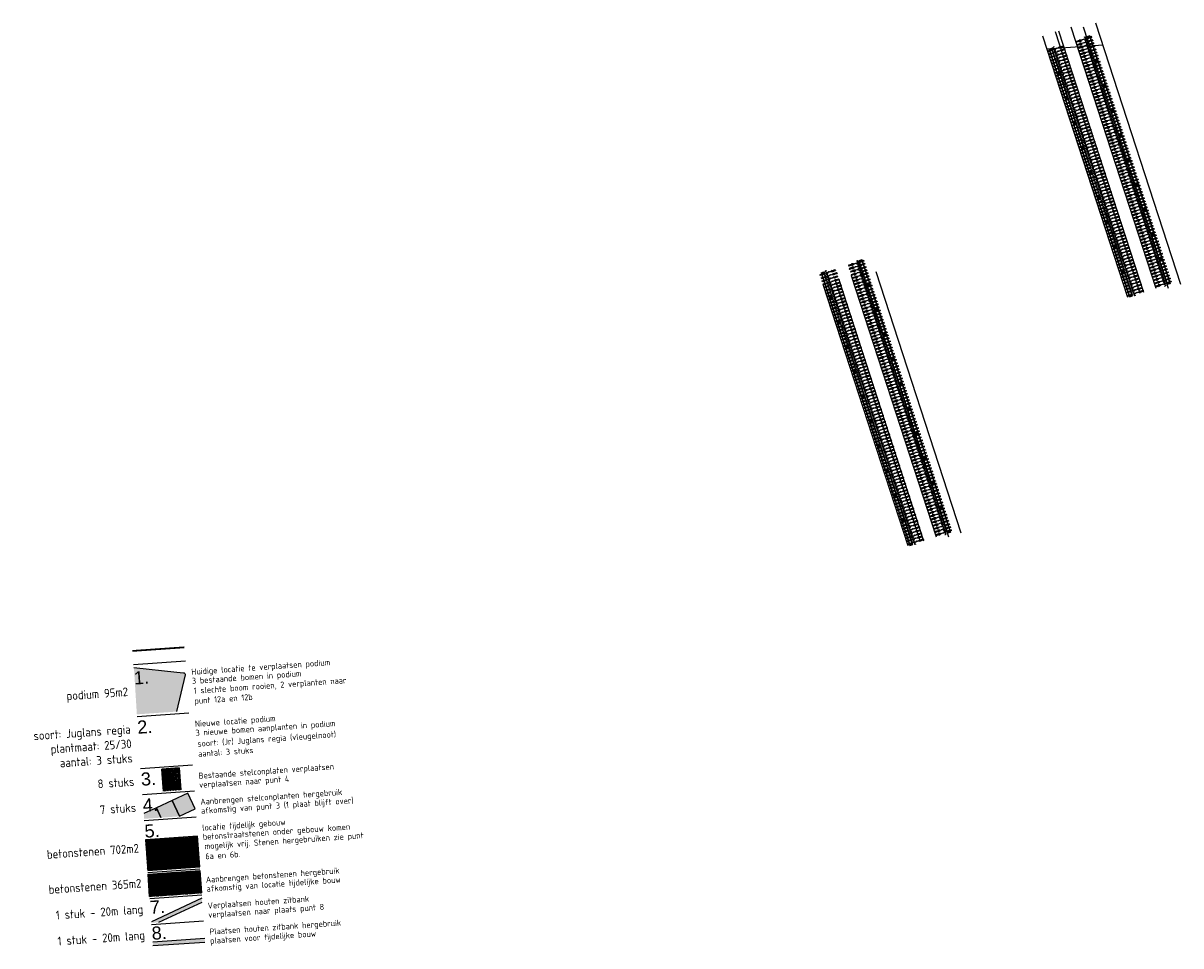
# Model space of a CAD drawing. Extents: x -410 to 7352, y -1401 to 655.
# Tile 180 of 185: x 648 to 781, y 126 to 233. Entities that reach past the tile are written whole.
import ezdxf

# ---------------------------------------------------------------- set-up
doc = ezdxf.new("R2010")
doc.units = 0
doc.header["$MEASUREMENT"] = 0
doc.linetypes.add('DASHDOT', pattern=[1, 0.5, -0.25, 0, -0.25])
for name, color, linetype in [('05-018-ARCERING', 8, 'Continuous'), ('08-025-ROOD', 1, 'Continuous'), ('ALG_legenda', 2, 'Continuous'), ('ALG_REV2022_projectgebied', 10, 'DASHDOT'), ('ALG_teksten aanpassing plein', 1, 'Continuous'), ('ALG_tijdelijk schoolgebouw 2022', 2, 'Continuous'), ('ALG_tijdelijk schoolgebouw 2022 HA', 150, 'Continuous'), ('MATEN-018', 8, 'Continuous'), ('TM_fietsparkeren hoog laag', 1, 'Continuous'), ('V_bk_kf_keperverband straten hergebruik tijdelijk gebouw HA', 10, 'Continuous'), ('V_bss_kf_210x105 HA', 8, 'Continuous'), ('V_bt_2x2', 1, 'Continuous'), ('V_bt_2x2 HA', 253, 'Continuous')]:
    doc.layers.add(name, color=color, linetype=linetype)
doc.styles.add('arial', font='arial.ttf', dxfattribs={"height": 0.5})
doc.styles.add('ISO', font='isocp.shx')
doc.styles.get("Standard").update_dxf_attribs({"font": 'isocp.shx', "bigfont": 'BIGFONT.SHX'})

# ---------------------------------------------------------------- blocks, each defined once
blk = doc.blocks.new('FIETSBAH')
at = {"layer": 'MATEN-018'}
for p, q in [((-14.9987, 1271.905), (-99.9998, 1521.9045)), ((-99.9998, 1521.9045), (99.9998, 1521.9045)), ((-49.9999, 1865.99576), (49.9999, 1865.99576)), ((-49.9999, 1522.78842), (-49.9999, 1865.99576)), ((0, 1870.19692), (0, 1521.9045)), ((99.9998, 1521.9045), (15.00124, 1271.905)), ((49.9999, 1522.78842), (49.9999, 1865.99576)), ((-249.9995, 861.51212), (-249.9995, 755.73128)), ((-218.0463, 724.51468), (-249.9995, 755.73128)), ((-185.46572, 724.51468), (-218.09456, 724.51468)), ((-85.21192, 771.5123), (-185.46572, 724.51468)), ((-99.9998, 1094.80858), (-19.99996, 1094.80858)), ((-85.21192, 771.5123), (85.21446, 771.5123)), ((-19.99996, 1094.80858), (-19.99996, 969.63992)), ((-19.99996, 969.63992), (19.99996, 969.63992)), ((-14.9987, 1271.905), (15.00124, 1271.905)), ((-11.99896, 541.70072), (-11.99896, 349.9993)), ((-11.99896, 541.70072), (11.99896, 541.70072)), ((0, 0), (0, 1271.905)), ((11.99896, 541.70072), (11.99896, 349.9993)), ((19.99996, 844.47126), (19.99996, 969.63992)), ((99.9998, 844.47126), (19.99996, 844.47126)), ((85.21446, 771.5123), (185.46572, 724.51468)), ((185.46572, 724.51468), (218.0971, 724.51468)), ((218.0463, 724.51468), (250.00204, 755.73128)), ((250.00204, 861.51212), (250.00204, 755.73128))]:
    blk.add_line(p, q, dxfattribs=at)
blk = doc.blocks.new('A$C2D6F61A6')
at = {"layer": '05-018-ARCERING'}
for p, q in [((211, 1727), (63, 1727)), ((63, 1727), (63, 1357)), ((63, 1727), (63, 1357)), ((63, 1727), (63, 1357)), ((63, 1357), (3063, 1357)), ((98, 1695), (66, 1727)), ((66, 1727), (66, 1357)), ((98, 1389), (66, 1357)), ((77, 1548), (77, 1535)), ((89, 1548), (89, 1535)), ((98, 1695), (98, 1389)), ((211, 1692), (98, 1692)), ((98, 1392), (211, 1392)), ((211, 1887), (211, 1374)), ((230, 1887), (230, 1374)), ((230, 1882), (271, 1882)), ((230, 1876), (271, 1876)), ((230, 1870), (271, 1870)), ((271, 1727), (230, 1727)), ((271, 1692), (230, 1692)), ((230, 1392), (271, 1392)), ((271, 1887), (271, 1374)), ((290, 1887), (290, 1374)), ((586, 1727), (290, 1727)), ((586, 1692), (290, 1692)), ((290, 1392), (586, 1392)), ((586, 1887), (586, 1374)), ((605, 1887), (605, 1374)), ((605, 1882), (646, 1882)), ((605, 1876), (646, 1876)), ((605, 1870), (646, 1870)), ((646, 1727), (605, 1727)), ((646, 1692), (605, 1692)), ((605, 1392), (646, 1392)), ((646, 1377), (605, 1377)), ((646, 1372), (605, 1372)), ((646, 1887), (646, 1374)), ((665, 1887), (665, 1374)), ((961, 1727), (665, 1727)), ((961, 1692), (665, 1692)), ((665, 1392), (961, 1392)), ((961, 1887), (961, 1374)), ((980, 1887), (980, 1374)), ((980, 1882), (1021, 1882)), ((980, 1876), (1021, 1876)), ((980, 1870), (1021, 1870)), ((1021, 1727), (980, 1727)), ((1021, 1692), (980, 1692)), ((980, 1392), (1021, 1392)), ((1021, 1887), (1021, 1374)), ((1040, 1887), (1040, 1374)), ((1336, 1727), (1040, 1727)), ((1336, 1692), (1040, 1692)), ((1040, 1392), (1336, 1392)), ((1336, 1887), (1336, 1374)), ((1355, 1887), (1355, 1374)), ((1355, 1882), (1396, 1882)), ((1355, 1876), (1396, 1876)), ((1355, 1870), (1396, 1870)), ((1396, 1727), (1355, 1727)), ((1396, 1692), (1355, 1692)), ((1355, 1392), (1396, 1392)), ((1396, 1377), (1355, 1377)), ((1396, 1372), (1355, 1372)), ((1396, 1887), (1396, 1374)), ((1415, 1887), (1415, 1374)), ((1711, 1727), (1415, 1727)), ((1711, 1692), (1415, 1692)), ((1415, 1392), (1711, 1392)), ((1711, 1887), (1711, 1374)), ((1730, 1887), (1730, 1374)), ((1730, 1882), (1771, 1882)), ((1730, 1876), (1771, 1876)), ((1730, 1870), (1771, 1870)), ((1771, 1727), (1730, 1727)), ((1771, 1692), (1730, 1692)), ((1730, 1392), (1771, 1392)), ((1771, 1887), (1771, 1374)), ((1790, 1887), (1790, 1374)), ((2086, 1727), (1790, 1727)), ((2086, 1692), (1790, 1692)), ((1790, 1392), (2086, 1392)), ((2086, 1887), (2086, 1374)), ((2105, 1887), (2105, 1374)), ((2105, 1882), (2146, 1882)), ((2105, 1876), (2146, 1876)), ((2105, 1870), (2146, 1870)), ((2146, 1727), (2105, 1727)), ((2146, 1692), (2105, 1692)), ((2105, 1392), (2146, 1392)), ((2146, 1377), (2105, 1377)), ((2146, 1372), (2105, 1372)), ((2146, 1887), (2146, 1374)), ((2165, 1887), (2165, 1374)), ((2461, 1727), (2165, 1727)), ((2461, 1692), (2165, 1692)), ((2165, 1392), (2461, 1392)), ((2461, 1887), (2461, 1374)), ((2480, 1887), (2480, 1374)), ((2480, 1882), (2521, 1882)), ((2480, 1876), (2521, 1876)), ((2480, 1870), (2521, 1870)), ((2521, 1727), (2480, 1727)), ((2521, 1727), (2480, 1727)), ((2521, 1692), (2480, 1692)), ((2521, 1692), (2480, 1692)), ((2480, 1392), (2521, 1392)), ((2480, 1392), (2521, 1392)), ((2521, 1887), (2521, 1374)), ((2540, 1887), (2540, 1374)), ((2836, 1727), (2540, 1727)), ((2836, 1692), (2540, 1692)), ((2540, 1392), (2836, 1392)), ((2836, 1887), (2836, 1374)), ((2855, 1887), (2855, 1374)), ((2855, 1882), (2896, 1882)), ((2855, 1876), (2896, 1876)), ((2855, 1870), (2896, 1870)), ((2896, 1727), (2855, 1727)), ((2896, 1727), (2855, 1727)), ((2896, 1692), (2855, 1692)), ((2896, 1692), (2855, 1692)), ((2855, 1392), (2896, 1392)), ((2855, 1392), (2896, 1392)), ((2896, 1377), (2855, 1377)), ((2896, 1372), (2855, 1372)), ((2896, 1887), (2896, 1374)), ((2915, 1887), (2915, 1374)), ((3063, 1727), (2915, 1727)), ((3028, 1692), (2915, 1692)), ((2915, 1392), (3028, 1392)), ((3028, 1695), (3060, 1727)), ((3028, 1695), (3028, 1389)), ((3028, 1389), (3060, 1357)), ((3037, 1548), (3037, 1535)), ((3049, 1548), (3049, 1535)), ((3060, 1727), (3060, 1357)), ((3063, 1727), (3063, 1357)), ((3063, 1727), (3063, 1357)), ((3063, 1727), (3063, 1357))]:
    blk.add_line(p, q, dxfattribs=at)
for centre, radius, start, end in [((83, 1548), 6, 0, 180), ((83, 1535), 6, 180, 0.00001), ((220, 1887), 9.5, 0, 180), ((220, 1374), 9.5, 180, 0.00001), ((280, 1887), 9.5, 0, 180), ((280, 1374), 9.5, 180, 0.00001), ((595, 1887), 9.5, 0, 180), ((595, 1374), 9.5, 180, 0.00001), ((655, 1887), 9.5, 0, 180), ((655, 1374), 9.5, 180, 0.00001), ((970, 1887), 9.5, 0, 180), ((970, 1374), 9.5, 180, 0.00001), ((1030, 1887), 9.5, 0, 180), ((1030, 1374), 9.5, 180, 0.00001), ((1345, 1887), 9.5, 0, 180), ((1345, 1374), 9.5, 180, 0.00001), ((1405, 1887), 9.5, 0, 180), ((1405, 1374), 9.5, 180, 0.00001), ((1720, 1887), 9.5, 0, 180), ((1720, 1374), 9.5, 180, 0.00001), ((1780, 1887), 9.5, 0, 180), ((1780, 1374), 9.5, 180, 0.00001), ((2095, 1887), 9.5, 0, 180), ((2095, 1374), 9.5, 180, 0.00001), ((2155, 1887), 9.5, 0, 180), ((2155, 1374), 9.5, 180, 0.00001), ((2470, 1887), 9.5, 0, 180), ((2470, 1374), 9.5, 180, 0.00001), ((2530, 1887), 9.5, 0, 180), ((2530, 1374), 9.5, 180, 0.00001), ((2845, 1887), 9.5, 0, 180), ((2845, 1374), 9.5, 180, 0.00001), ((2905, 1887), 9.5, 0, 180), ((2905, 1374), 9.5, 180, 0.00001), ((3043, 1548), 6, 0, 180), ((3043, 1535), 6, 180, 0)]:
    blk.add_arc(centre, radius, start, end, dxfattribs=at)
at = {"layer": '08-025-ROOD', "rotation": 180}
for p in [(250, 1870), (625, 1931), (1000, 1870), (1375, 1931), (1750, 1870), (2125, 1931), (2500, 1870), (2875, 1931)]:
    blk.add_blockref('FIETSBAH', p, dxfattribs=at)
blk = doc.blocks.new('Legenda lindeloof')
at = {"layer": 'ALG_legenda', "color": 4}
blk.add_line((-30, 15), (0, 15), dxfattribs=at)
at = {"layer": 'ALG_legenda'}
for p in [(2.98, 6.76), (2.98, 1.51)]:
    blk.add_attdef('LEGENDA', p, '', height=3.5, dxfattribs=at)

msp = doc.modelspace()

# ---------------------------------------------------------------- hatches: boundary and pattern name
at = {"layer": 'ALG_teksten aanpassing plein', "transparency": 33554559}
h = msp.add_hatch(color=34, dxfattribs=at)
h.dxf.hatch_style = 1
edge = h.paths.add_edge_path()
edge.add_line((660.848, 153.002), (665.414, 153.321))
edge.add_line((665.414, 153.321), (666.396, 157.549))
edge.add_arc((666.201, 157.594), 0.2, 346.92775, 443.99519)
edge.add_line((666.222, 157.793), (660.512, 158.394))
edge.add_line((660.512, 158.394), (660.848, 153.002))
at = {"layer": 'ALG_teksten aanpassing plein'}
h = msp.add_hatch(dxfattribs=at)
h.set_pattern_fill('ANSI31', color=10)
h.set_pattern_definition([(48.9914, (591.48119, 74.50574), (-0.09432639, 0.08202153), [])])
h.paths.add_polyline_path([(663.899, 144.157), (665.895, 144.297), (665.718, 146.841), (663.722, 146.702)])
at = {"layer": 'ALG_teksten aanpassing plein', "transparency": 33554559}
msp.add_hatch(color=150, dxfattribs=at).paths.add_polyline_path([(662.516, 129.1), (662.523, 128.998), (663.37, 129.057), (668.371, 131.389), (668.341, 131.817)])
at = {"layer": 'ALG_teksten aanpassing plein'}
msp.add_hatch(color=150, dxfattribs=at).paths.add_polyline_path([(662.679, 126.762), (662.707, 126.363), (668.692, 126.78), (668.664, 127.179)])
at = {"layer": 'ALG_tijdelijk schoolgebouw 2022 HA'}
h = msp.add_hatch(dxfattribs=at)
h.set_pattern_fill('ANSI31', color=256, scale=2)
h.set_pattern_definition([(48.9914, (193.53838, 58.513), (-0.18865278, 0.16404307), [])])
h.paths.add_polyline_path([(662.104, 135.007), (668.089, 135.424), (667.841, 138.976), (661.856, 138.558)])
at = {"layer": 'V_bk_kf_keperverband straten hergebruik tijdelijk gebouw HA'}
h = msp.add_hatch(dxfattribs=at)
h.set_pattern_fill('GEB-KF', color=256)
h.set_pattern_definition([(3.991403, (209.45133, 71.18347), (0.09743661, 0.112054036), [0.315, -0.105]), (93.991403, (209.45864, 71.07873), (0.09743661, 0.112054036), [0.315, -0.105])])
h.paths.add_polyline_path([(662.132, 134.596), (668.104, 135.013), (668.284, 132.429), (662.313, 132.013)])
at = {"layer": 'V_bss_kf_210x105 HA'}
h = msp.add_hatch(dxfattribs=at)
h.set_pattern_fill('GEB-KF', color=256)
h.set_pattern_definition([(3.991403, (269.21592, 91.3734), (0.09743661, 0.112054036), [0.315, -0.105]), (93.991403, (269.22323, 91.26866), (0.09743661, 0.112054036), [0.315, -0.105])])
h.paths.add_polyline_path([(662.104, 135.007), (668.089, 135.424), (667.841, 138.976), (661.856, 138.558)])
at = {"layer": 'V_bt_2x2 HA'}
for points in [[(663.623, 141.109), (665.706, 141.255), (665.752, 141.276), (664.907, 143.089), (663.094, 142.243)], [(665.752, 141.276), (667.565, 142.121), (666.719, 143.934), (664.907, 143.089)], [(661.646, 141.568), (661.687, 140.974), (663.623, 141.109), (663.094, 142.243)]]:
    msp.add_hatch(color=254, dxfattribs=at).paths.add_polyline_path(points)

# ---------------------------------------------------------------- linework, layer by layer
at = {"layer": 'ALG_REV2022_projectgebied', "ltscale": 2, "const_width": 0.2}
msp.add_lwpolyline([(660.338, 160.306), (666.324, 160.724)], dxfattribs=at)
at = {"layer": 'ALG_teksten aanpassing plein', "color": 2, "linetype": 'Continuous'}
msp.add_lwpolyline([(660.512, 158.394), (665.453, 157.874), (666.222, 157.793, -0.4508212), (666.396, 157.549), (665.414, 153.321)], format="xyb", dxfattribs=at)
at = {"layer": 'ALG_teksten aanpassing plein'}
for points in [[(663.899, 144.157), (663.722, 146.702), (665.718, 146.841), (665.895, 144.297)], [(665.894, 144.297), (665.856, 144.846), (663.861, 144.708), (663.899, 144.157)]]:
    msp.add_lwpolyline(points, dxfattribs=at)
msp.add_lwpolyline([(663.861, 144.708), (665.856, 144.846), (665.718, 146.841), (663.723, 146.703)], close=True, dxfattribs=at)
at = {"layer": 'ALG_teksten aanpassing plein', "color": 150}
for points in [[(668.341, 131.817), (662.516, 129.1)], [(663.37, 129.057), (668.371, 131.389)], [(668.664, 127.179), (662.679, 126.762)], [(662.707, 126.363), (668.692, 126.78)]]:
    msp.add_lwpolyline(points, dxfattribs=at)
at = {"layer": 'ALG_tijdelijk schoolgebouw 2022'}
msp.add_lwpolyline([(662.104, 135.007), (668.089, 135.424), (667.841, 138.976), (661.856, 138.558)], close=True, dxfattribs=at)
at = {"layer": 'TM_fietsparkeren hoog laag', "color": 3}
for points in [[(778.252, 202.054), (768.471, 232.156)], [(779.674, 202.045), (769.893, 232.146)], [(781.1, 202.509), (771.32, 232.61)], [(775.002, 201.028), (765.222, 231.13)], [(776.429, 201.492), (766.648, 231.593)], [(776.825, 201.591), (767.045, 231.692)], [(765.704, 229.645), (772.134, 230.103)], [(751.117, 172.86), (741.337, 202.961)], [(751.514, 172.958), (741.733, 203.06)], [(752.94, 173.422), (743.16, 203.523)], [(754.362, 173.413), (744.582, 203.514)], [(755.789, 173.876), (746.008, 203.978)], [(749.691, 172.396), (739.91, 202.497)]]:
    msp.add_lwpolyline(points, dxfattribs=at)
at = {"layer": 'V_bk_kf_keperverband straten hergebruik tijdelijk gebouw HA'}
msp.add_lwpolyline([(662.132, 134.596), (668.104, 135.013), (668.284, 132.429), (662.313, 132.013)], close=True, dxfattribs=at)
at = {"layer": 'V_bt_2x2'}
for points in [[(665.706, 141.255), (665.752, 141.276), (664.907, 143.089), (663.094, 142.243), (663.623, 141.109)], [(663.623, 141.109), (663.094, 142.243), (661.646, 141.568)]]:
    msp.add_lwpolyline(points, dxfattribs=at)
msp.add_lwpolyline([(665.752, 141.276), (667.565, 142.121), (666.719, 143.934), (664.907, 143.089)], close=True, dxfattribs=at)

# ---------------------------------------------------------------- block references
at = {"layer": 'ALG_legenda'}
ref = msp.add_blockref('Legenda lindeloof', (666.642, 156.157), dxfattribs=dict(at, xscale=0.1999999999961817, yscale=0.1999999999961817, zscale=0.1999999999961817, rotation=3.991402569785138))
ref.add_attrib('LEGENDA', 'Huidige locatie te verplaatsen podium', (667.144, 157.548), dxfattribs={"height": 0.7, "rotation": 3.9914})
ref.add_attrib('LEGENDA', '3 bestaande bomen in podium', (667.217, 156.501), dxfattribs={"height": 0.7, "rotation": 3.9914})
ref = msp.add_blockref('Legenda lindeloof', (667.06, 150.172), dxfattribs=dict(at, xscale=0.1999999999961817, yscale=0.1999999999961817, zscale=0.1999999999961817, rotation=3.991402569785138))
ref.add_attrib('LEGENDA', 'Nieuwe locatie podium', (667.561, 151.563), dxfattribs={"height": 0.7, "rotation": 3.9914})
ref.add_attrib('LEGENDA', '3 nieuwe bomen aanplanten in podium', (667.634, 150.515), dxfattribs={"height": 0.7, "rotation": 3.9914})
ref = msp.add_blockref('Legenda lindeloof', (667.478, 144.186), dxfattribs=dict(at, xscale=0.1999999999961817, yscale=0.1999999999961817, zscale=0.1999999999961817, rotation=3.991402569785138))
ref.add_attrib('LEGENDA', 'Bestaande stelconplaten verplaatsen', (667.979, 145.577), dxfattribs={"height": 0.7, "rotation": 3.9914})
ref.add_attrib('LEGENDA', 'verplaatsen naar punt 4', (668.052, 144.53), dxfattribs={"height": 0.7, "rotation": 3.9914})
ref = msp.add_blockref('Legenda lindeloof', (667.687, 141.194), dxfattribs=dict(at, xscale=0.1999999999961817, yscale=0.1999999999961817, zscale=0.1999999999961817, rotation=3.991402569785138))
ref.add_attrib('LEGENDA', 'Aanbrengen stelconplanten hergebruik', (668.188, 142.584), dxfattribs={"height": 0.7, "rotation": 3.9914})
ref.add_attrib('LEGENDA', 'afkomstig van punt 3 (1 plaat blijft over)', (668.261, 141.537), dxfattribs={"height": 0.7, "rotation": 3.9914})
ref = msp.add_blockref('Legenda lindeloof', (667.895, 138.201), dxfattribs=dict(at, xscale=0.1999999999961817, yscale=0.1999999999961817, zscale=0.1999999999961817, rotation=3.991402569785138))
ref.add_attrib('LEGENDA', 'locatie tijdelijk gebouw', (668.397, 139.592), dxfattribs={"height": 0.7, "rotation": 3.9914})
ref.add_attrib('LEGENDA', 'betonstraatstenen onder gebouw komen', (668.47, 138.544), dxfattribs={"height": 0.7, "rotation": 3.9914})
ref = msp.add_blockref('Legenda lindeloof', (668.313, 132.216), dxfattribs=dict(at, xscale=0.1999999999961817, yscale=0.1999999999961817, zscale=0.1999999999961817, rotation=3.991402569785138))
ref.add_attrib('LEGENDA', 'Aanbrengen betonstenen hergebruik', (668.814, 133.606), dxfattribs={"height": 0.7, "rotation": 3.9914})
ref.add_attrib('LEGENDA', 'afkomstig van locatie tijdelijke bouw', (668.887, 132.559), dxfattribs={"height": 0.7, "rotation": 3.9914})
ref = msp.add_blockref('Legenda lindeloof', (668.522, 129.223), dxfattribs=dict(at, xscale=0.1999999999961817, yscale=0.1999999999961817, zscale=0.1999999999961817, rotation=3.991402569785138))
ref.add_attrib('LEGENDA', 'Verplaatsen houten zitbank', (669.023, 130.614), dxfattribs={"height": 0.7, "rotation": 3.9914})
ref.add_attrib('LEGENDA', 'verplaatsen naar plaats punt 8', (669.096, 129.566), dxfattribs={"height": 0.7, "rotation": 3.9914})
ref = msp.add_blockref('Legenda lindeloof', (668.731, 126.23), dxfattribs=dict(at, xscale=0.1999999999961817, yscale=0.1999999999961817, zscale=0.1999999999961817, rotation=3.991402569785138))
ref.add_attrib('LEGENDA', 'Plaatsen houten zitbank hergebruik', (669.232, 127.621), dxfattribs={"height": 0.7, "rotation": 3.9914})
ref.add_attrib('LEGENDA', 'plaatsen voor tijdelijke bouw', (669.305, 126.573), dxfattribs={"height": 0.7, "rotation": 3.9914})
at = {"layer": 'TM_fietsparkeren hoog laag', "color": 8}
for p, xscale, yscale, zscale, rotation in [((769.915, 227.699), -0.001000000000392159, 0.001000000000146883, 0.001, 287.999999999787), ((768.496, 227.238), 0.001000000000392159, 0.001000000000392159, 0.001000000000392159, 107.9999999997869), ((770.842, 224.846), -0.001000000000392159, 0.001000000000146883, 0.001, 287.999999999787), ((769.423, 224.385), 0.001000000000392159, 0.001000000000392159, 0.001000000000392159, 107.9999999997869), ((771.769, 221.993), -0.001000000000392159, 0.001000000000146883, 0.001, 287.999999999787), ((770.35, 221.532), 0.001000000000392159, 0.001000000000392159, 0.001000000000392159, 107.9999999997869), ((772.696, 219.14), -0.001000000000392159, 0.001000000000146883, 0.001, 287.999999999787), ((771.277, 218.679), 0.001000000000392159, 0.001000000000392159, 0.001000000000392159, 107.9999999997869), ((772.204, 215.825), 0.001000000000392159, 0.001000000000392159, 0.001000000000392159, 107.9999999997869), ((773.623, 216.286), -0.001000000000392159, 0.001000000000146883, 0.001, 287.999999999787), ((774.55, 213.433), -0.001000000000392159, 0.001000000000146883, 0.001, 287.999999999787), ((773.131, 212.972), 0.001000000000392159, 0.001000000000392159, 0.001000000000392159, 107.9999999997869), ((775.477, 210.58), -0.001000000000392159, 0.001000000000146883, 0.001, 287.999999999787), ((774.058, 210.119), 0.001000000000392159, 0.001000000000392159, 0.001000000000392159, 107.9999999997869), ((776.404, 207.727), -0.001000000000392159, 0.001000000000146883, 0.001, 287.999999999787), ((774.986, 207.266), 0.001000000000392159, 0.001000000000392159, 0.001000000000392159, 107.9999999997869), ((777.331, 204.874), -0.001000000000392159, 0.001000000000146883, 0.001, 287.999999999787), ((775.913, 204.413), 0.001000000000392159, 0.001000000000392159, 0.001000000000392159, 107.9999999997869), ((743.676, 201.92), -0.001000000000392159, 0.001000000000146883, 0.001, 287.999999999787), ((778.258, 202.021), -0.001000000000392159, 0.001000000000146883, 0.001, 287.999999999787), ((742.258, 201.459), 0.001000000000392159, 0.001000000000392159, 0.001000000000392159, 107.9999999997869), ((776.84, 201.56), 0.001000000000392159, 0.001000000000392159, 0.001000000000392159, 107.9999999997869), ((743.185, 198.606), 0.001000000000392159, 0.001000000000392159, 0.001000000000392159, 107.9999999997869), ((744.604, 199.067), -0.001000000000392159, 0.001000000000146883, 0.001, 287.999999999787), ((744.112, 195.753), 0.001000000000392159, 0.001000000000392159, 0.001000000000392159, 107.9999999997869), ((745.531, 196.214), -0.001000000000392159, 0.001000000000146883, 0.001, 287.999999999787), ((746.458, 193.36), -0.001000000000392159, 0.001000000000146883, 0.001, 287.999999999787), ((745.039, 192.9), 0.001000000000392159, 0.001000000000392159, 0.001000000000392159, 107.9999999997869), ((747.385, 190.507), -0.001000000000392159, 0.001000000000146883, 0.001, 287.999999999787), ((745.966, 190.046), 0.001000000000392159, 0.001000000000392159, 0.001000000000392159, 107.9999999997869), ((748.312, 187.654), -0.001000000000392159, 0.001000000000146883, 0.001, 287.999999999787), ((746.893, 187.193), 0.001000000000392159, 0.001000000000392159, 0.001000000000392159, 107.9999999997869), ((749.239, 184.801), -0.001000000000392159, 0.001000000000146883, 0.001, 287.999999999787), ((747.82, 184.34), 0.001000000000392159, 0.001000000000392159, 0.001000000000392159, 107.9999999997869), ((750.166, 181.948), -0.001000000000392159, 0.001000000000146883, 0.001, 287.999999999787), ((748.747, 181.487), 0.001000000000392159, 0.001000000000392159, 0.001000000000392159, 107.9999999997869), ((749.674, 178.634), 0.001000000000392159, 0.001000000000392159, 0.001000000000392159, 107.9999999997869), ((751.093, 179.095), -0.001000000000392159, 0.001000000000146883, 0.001, 287.999999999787), ((750.601, 175.781), 0.001000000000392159, 0.001000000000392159, 0.001000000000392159, 107.9999999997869), ((752.02, 176.241), -0.001000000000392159, 0.001000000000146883, 0.001, 287.999999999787), ((752.947, 173.388), -0.001000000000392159, 0.001000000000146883, 0.001, 287.999999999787), ((751.528, 172.927), 0.001000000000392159, 0.001000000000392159, 0.001000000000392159, 107.9999999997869)]:
    msp.add_blockref('A$C2D6F61A6', p, dxfattribs=dict(at, xscale=xscale, yscale=yscale, zscale=zscale, rotation=rotation))

# ---------------------------------------------------------------- texts
at = {"layer": 'ALG_legenda', "rotation": 3.9914, "style": 'ISO'}
for s, width, heights, insert, char_height, attachment_point in [('podium 95m2', 25.92737, [0.669], (659.79, 156.113), 1, 3), ('1 slechte boom rooien, 2 verplanten naar punt 12a en 12b', 17.05023, [0], (667.379, 156.065), 0.7, 1), ('\\A1;soort: Juglans regia\\Pplantmaat: 25/30\\Paantal: 3 stuks', 23.77364, [6.313], (660.091, 151.798), 1, 3), ('soort: (Jr) Juglans regia (vleugelnoot)\\Paantal: 3 stuks', 17.05023, [0], (667.805, 149.965), 0.7, 1), ('8 stuks', 25.92737, [0.669], (660.511, 145.778), 1, 3), ('7 stuks', 25.92737, [0.669], (660.72, 142.785), 1, 3), ('mogelijk vrij. Stenen hergebruiken zie punt 6a en 6b. ', 18.12695, [0], (668.629, 138.16), 0.7, 1), ('betonstenen 702m2', 25.92737, [0.669], (661.047, 138.093), 1, 3), ('betonstenen 365m2', 25.92737, [0.669], (661.328, 134.064), 1, 3), ('1 stuk - 20m lang', 25.92737, [0.669], (661.537, 131.071), 1, 3), ('1 stuk - 20m lang', 25.92737, [0.669], (661.746, 128.078), 1, 3)]:
    msp.add_mtext_dynamic_manual_height_columns(s, width=width, gutter_width=2.5, heights=heights, dxfattribs=dict(at, insert=insert, char_height=char_height, attachment_point=attachment_point))
at = {"layer": 'ALG_teksten aanpassing plein', "color": 2, "style": 'arial'}
for s, p in [('1.', (660.549, 156.431)), ('2.', (660.945, 150.763)), ('3.', (661.362, 144.778)), ('4.', (661.571, 141.785)), ('5.', (661.78, 138.792)), ('6.', (662.198, 132.807)), ('7.', (662.392, 130.029)), ('8.', (662.6, 127.036))]:
    msp.add_text(s, height=1.5, rotation=3.85613, dxfattribs=at).set_placement(p)

doc.saveas('drawing.dxf')
